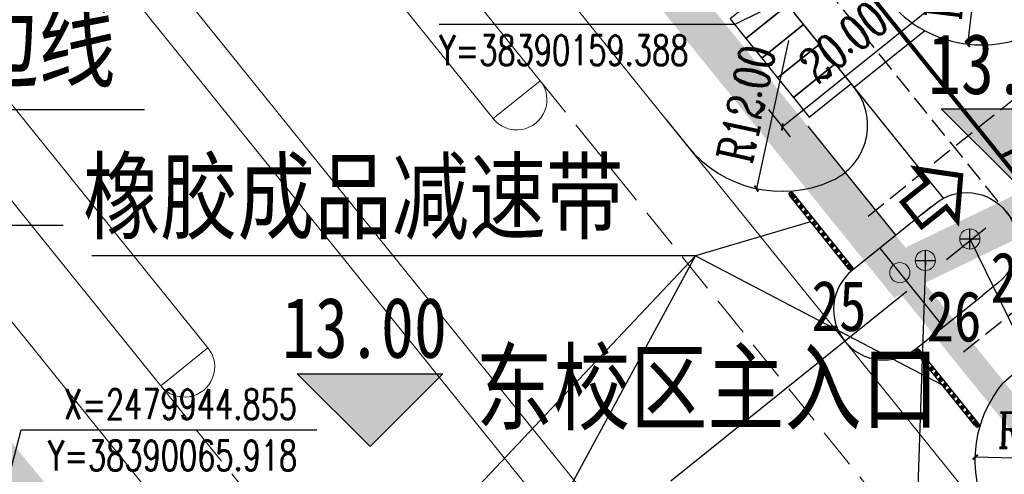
# Model space of a CAD drawing. Extents: x 38389316 to 38391210, y 2479116 to 2480544.
# Tile 29 of 68: x 38390073 to 38390170, y 2479968 to 2480013. Entities that reach past the tile are written whole.
import ezdxf
from ezdxf.enums import TextEntityAlignment as Align

# ---------------------------------------------------------------- set-up
doc = ezdxf.new("R2010")
doc.units = 0
doc.header["$LTSCALE"] = 2
for name, pattern in [('0', [0]), ('CENTER2', [1.125, 0.75, -0.125, 0.125, -0.125]), ('DASH', [0.35, 0.25, -0.1]), ('X2', [10, 8, -2])]:
    doc.linetypes.add(name, pattern=pattern)
doc.layers.get('0').update_dxf_attribs({"linetype": 'CONTINUOUS', "lineweight": 9})
doc.layers.get('Defpoints').update_dxf_attribs({"linetype": 'CONTINUOUS', "lineweight": 9})
for name, color, linetype in [('01', 7, 'CONTINUOUS'), ('DIM_COOR', 3, 'CONTINUOUS'), ('DIM_ELEV', 3, 'CONTINUOUS'), ('DIM_SYMB', 3, 'CONTINUOUS'), ('DL_道路红线', 7, 'CONTINUOUS'), ('hongxian', 1, 'CONTINUOUS'), ('PUB_TEXT', 7, 'CONTINUOUS'), ('u-road', 4, 'CONTINUOUS'), ('U_室外车位', 3, 'CONTINUOUS'), ('微型车位', 219, 'CONTINUOUS'), ('校内道路中线', 1, 'CONTINUOUS'), ('路中线', 7, 'CENTER2'), ('远期红线', 30, 'CONTINUOUS')]:
    doc.layers.add(name, color=color, linetype=linetype)
for name, color, linetype, lineweight in [('图框文字', 7, 'CONTINUOUS', 9), ('尺寸标注', 7, 'CONTINUOUS', 9), ('建筑控制线', 6, '0', 9), ('规划坐标', 7, 'CONTINUOUS', 9), ('规划路分隔带', 252, 'CONTINUOUS', 9), ('路边线', 5, 'CONTINUOUS', 9)]:
    doc.layers.add(name, color=color, linetype=linetype, lineweight=lineweight)
doc.styles.add('-宋体', font='txt', dxfattribs={"width": 0.8})
doc.styles.add('_TCH_DIM', font='SIMPLEX', dxfattribs={"bigfont": 'GBCBIG'})
doc.styles.add('_TCH_LABEL_T3', font='COMPLEX', dxfattribs={"width": 0.705882, "bigfont": 'GBCBIG'})
doc.styles.add('DIMHT', font='simhei.ttf', dxfattribs={"width": 0.8})
doc.styles.add('宋体', font='txt', dxfattribs={"width": 0.8, "height": 8})
doc.dimstyles.new('_TCH_ARCH_M_M&&1', dxfattribs={"dimtxt": 1.275, "dimasz": 0.5, "dimexe": 1.25, "dimexo": 1.5, "dimgap": 0.6125, "dimtad": 1, "dimzin": 1, "dimdsep": 46, "dimtxsty": '_TCH_LABEL_T3', "dimblk": 'ARCHTICK', "dimcen": 0.09, "dimclrt": 7, "dimazin": 2, "dimtfac": 1, "dimtix": 1, "dimtmove": 2, "dimatfit": 3, "dimfxl": 1, "dimtolj": 1, "dimtzin": 0, "dimarcsym": 0})

# ---------------------------------------------------------------- blocks, each defined once
blk = doc.blocks.new('hyvahavb')
at = {"layer": 'DIM_ELEV'}
blk.add_hatch(color=10, dxfattribs=at).paths.add_polyline_path([(-173.18, -4360.83), (-182.18, -4351.83), (-164.18, -4351.83)])
at = {"layer": 'DIM_ELEV', "color": 10}
for p, q in [((-173.18, -4360.83), (-182.18, -4351.83)), ((-182.18, -4351.83), (-164.18, -4351.83)), ((-173.18, -4360.83), (-164.18, -4351.83))]:
    blk.add_line(p, q, dxfattribs=at)
blk = doc.blocks.new('_ArchTick')
at = {"color": 0, "linetype": 'ByBlock', "const_width": 0.4}
blk.add_lwpolyline([(-0.5, -0.5), (0.5, 0.5)], dxfattribs=at)
blk = doc.blocks.new('*D93')
at = {"layer": 'Defpoints', "color": 0}
for p in [(38390161.511, 2480017.468), (38390163.835, 2480014.581), (38390145.932, 2480004.926)]:
    blk.add_point(p, dxfattribs=at)
at = {"layer": '尺寸标注', "color": 0, "lineweight": -2}
for p, q in [((38390162.452, 2480016.3), (38390164.619, 2480013.608)), ((38390148.257, 2480002.039), (38390163.835, 2480014.581)), ((38390146.873, 2480003.758), (38390149.04, 2480001.066))]:
    blk.add_line(p, q, dxfattribs=at)
at = {"layer": '尺寸标注', "color": 0, "lineweight": -2, "xscale": 0.5, "yscale": 0.5, "zscale": 0.5}
for p, rotation in [((38390163.835, 2480014.581), 38.83647376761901), ((38390148.257, 2480002.039), 218.836473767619)]:
    blk.add_blockref('_ArchTick', p, dxfattribs=dict(at, rotation=rotation))
at = {"layer": '尺寸标注', "color": 7, "insert": (38390154.321, 2480010.453), "char_height": 3.5, "attachment_point": 5, "rotation": 38.83647, "style": '_TCH_LABEL_T3'}
blk.add_mtext('\\A1;20.00', dxfattribs=at)
blk = doc.blocks.new('uiiatguaukjb')
at = {"layer": '规划路分隔带', "linetype": 'DASH', "ltscale": 8, "flags": 128}
for points in [[(38390124.305, 2480006.625), (38390168.202, 2479952.1)], [(38390086.745, 2479976.387), (38390130.642, 2479921.861)]]:
    blk.add_lwpolyline(points, dxfattribs=at)
at = {"layer": '路边线', "color": 33, "flags": 128}
for points in [[(38390043.542, 2480118.557), (38390288.605, 2479814.156)], [(38389994.467, 2480079.048), (38390240.119, 2479773.918)]]:
    blk.add_lwpolyline(points, dxfattribs=at)
at = {"layer": '路边线', "color": 0, "flags": 128}
for points in [[(38390020.549, 2480100.07), (38390265.914, 2479795.299)], [(38390049.052, 2480100.097), (38390124.305, 2480006.625)], [(38390017.434, 2480097.562), (38390262.818, 2479792.765)], [(38390044.378, 2480096.334), (38390119.631, 2480002.863)], [(38390016.167, 2480073.622), (38390091.419, 2479980.15)], [(38390011.493, 2480069.859), (38390086.745, 2479976.387)], [(38390124.305, 2480006.625), (38390119.631, 2480002.862)], [(38390086.745, 2479976.387), (38390091.419, 2479980.15)]]:
    blk.add_lwpolyline(points, dxfattribs=at)
at = {"layer": '路边线', "color": 0}
for centre, start, end in [((38390121.968, 2480004.744), 218.83742, 38.83742), ((38390089.082, 2479978.268), 218.83631, 38.83631)]:
    blk.add_arc(centre, 3, start, end, dxfattribs=at)
blk = doc.blocks.new('*D256')
at = {"layer": 'Defpoints', "color": 0}
for p in [(38390148.223, 2480007.663), (38390145.694, 2479995.932)]:
    blk.add_point(p, dxfattribs=at)
at = {"layer": '尺寸标注', "color": 0, "lineweight": -2}
blk.add_line((38390148.856, 2480010.595), (38390145.694, 2479995.932), dxfattribs=at)
at = {"layer": '尺寸标注', "color": 0, "lineweight": -2, "xscale": 0.5, "yscale": 0.5, "zscale": 0.5, "rotation": 257.8341351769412}
blk.add_blockref('_ArchTick', (38390145.694, 2479995.932), dxfattribs=at)
at = {"layer": '尺寸标注', "color": 7, "insert": (38390144.692, 2480004.332), "char_height": 3.5, "attachment_point": 5, "rotation": 77.83414, "style": '_TCH_LABEL_T3'}
blk.add_mtext('\\A1;R12.00', dxfattribs=at)
blk = doc.blocks.new('*D257')
at = {"layer": 'Defpoints', "color": 0}
for p in [(38390167.344, 2479969.317), (38390179.34, 2479969.014)]:
    blk.add_point(p, dxfattribs=at)
at = {"layer": '尺寸标注', "color": 0, "lineweight": -2}
blk.add_line((38390182.339, 2479968.938), (38390167.344, 2479969.317), dxfattribs=at)
at = {"layer": '尺寸标注', "color": 0, "lineweight": -2, "xscale": 0.5, "yscale": 0.5, "zscale": 0.5, "rotation": 178.5529833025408}
blk.add_blockref('_ArchTick', (38390167.344, 2479969.317), dxfattribs=at)
at = {"layer": '尺寸标注', "color": 7, "insert": (38390175.411, 2479971.864), "char_height": 3.5, "attachment_point": 5, "rotation": 358.55298, "style": '_TCH_LABEL_T3'}
blk.add_mtext('\\A1;R12.00', dxfattribs=at)
blk = doc.blocks.new('*D258')
at = {"layer": 'Defpoints', "color": 0}
for p in [(38390168.003, 2480022.166), (38390166.59, 2480010.249)]:
    blk.add_point(p, dxfattribs=at)
at = {"layer": '尺寸标注', "color": 0, "lineweight": -2}
blk.add_line((38390168.357, 2480025.145), (38390166.59, 2480010.249), dxfattribs=at)
at = {"layer": '尺寸标注', "color": 0, "lineweight": -2, "xscale": 0.5, "yscale": 0.5, "zscale": 0.5, "rotation": 263.2370497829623}
blk.add_blockref('_ArchTick', (38390166.59, 2480010.249), dxfattribs=at)
at = {"layer": '尺寸标注', "color": 7, "insert": (38390164.801, 2480018.517), "char_height": 3.5, "attachment_point": 5, "rotation": 83.23705, "style": '_TCH_LABEL_T3'}
blk.add_mtext('\\A1;R12.00', dxfattribs=at)
blk = doc.blocks.new('A$C5E47452C')
at = {"layer": '01', "ltscale": 30}
h = blk.add_hatch(color=2, dxfattribs=at)
edge = h.paths.add_edge_path()
edge.add_line((6.001, 7.511), (5.788, 7.23))
edge.add_line((5.788, 7.23), (5.668, 7.321))
edge.add_line((5.668, 7.321), (5.855, 7.569))
edge.add_arc((5.808, 7.605), 0.0592, -37.1535, 142.8465)
edge.add_line((5.761, 7.641), (5.573, 7.393))
edge.add_line((5.573, 7.393), (5.453, 7.484))
edge.add_line((5.453, 7.484), (5.665, 7.765))
edge.add_line((5.665, 7.765), (5.729, 7.849))
edge.add_ellipse((5.892, 7.715), major_axis=(0.159, 0.209), ratio=0.804677, start_angle=-85.52993, end_angle=90, ccw=False)
edge.add_line((6.072, 7.604), (6.001, 7.511))
h = blk.add_hatch(color=2, dxfattribs=at)
edge = h.paths.add_edge_path()
edge.add_line((5.114, 7.037), (5.321, 7.311))
edge.add_line((5.321, 7.311), (5.657, 7.056))
edge.add_line((5.657, 7.056), (5.449, 6.783))
edge.add_line((5.449, 6.783), (5.114, 7.037))
h = blk.add_hatch(color=2, dxfattribs=at)
edge = h.paths.add_edge_path()
edge.add_line((4.269, 5.922), (4.477, 6.195))
edge.add_line((4.477, 6.195), (4.812, 5.941))
edge.add_line((4.812, 5.941), (4.605, 5.667))
edge.add_line((4.605, 5.667), (4.269, 5.922))
h = blk.add_hatch(color=2, dxfattribs=at)
edge = h.paths.add_edge_path()
edge.add_line((4.691, 6.48), (4.898, 6.753))
edge.add_line((4.898, 6.753), (5.234, 6.499))
edge.add_line((5.234, 6.499), (5.027, 6.225))
edge.add_line((5.027, 6.225), (4.691, 6.48))
h = blk.add_hatch(color=2, dxfattribs=at)
edge = h.paths.add_edge_path()
edge.add_line((3.424, 4.806), (3.631, 5.08))
edge.add_line((3.631, 5.08), (3.967, 4.825))
edge.add_line((3.967, 4.825), (3.76, 4.552))
edge.add_line((3.76, 4.552), (3.424, 4.806))
h = blk.add_hatch(color=2, dxfattribs=at)
edge = h.paths.add_edge_path()
edge.add_line((3.847, 5.364), (4.054, 5.638))
edge.add_line((4.054, 5.638), (4.39, 5.383))
edge.add_line((4.39, 5.383), (4.182, 5.109))
edge.add_line((4.182, 5.109), (3.847, 5.364))
h = blk.add_hatch(color=2, dxfattribs=at)
edge = h.paths.add_edge_path()
edge.add_line((2.579, 3.691), (2.786, 3.965))
edge.add_line((2.786, 3.965), (3.122, 3.71))
edge.add_line((3.122, 3.71), (2.915, 3.437))
edge.add_line((2.915, 3.437), (2.579, 3.691))
h = blk.add_hatch(color=2, dxfattribs=at)
edge = h.paths.add_edge_path()
edge.add_line((3.002, 4.249), (3.209, 4.522))
edge.add_line((3.209, 4.522), (3.545, 4.268))
edge.add_line((3.545, 4.268), (3.337, 3.994))
edge.add_line((3.337, 3.994), (3.002, 4.249))
h = blk.add_hatch(color=2, dxfattribs=at)
edge = h.paths.add_edge_path()
edge.add_line((2.157, 3.134), (2.364, 3.407))
edge.add_line((2.364, 3.407), (2.7, 3.153))
edge.add_line((2.7, 3.153), (2.492, 2.879))
edge.add_line((2.492, 2.879), (2.157, 3.134))
h = blk.add_hatch(color=2, dxfattribs=at)
edge = h.paths.add_edge_path()
edge.add_line((1.311, 2.018), (1.519, 2.292))
edge.add_line((1.519, 2.292), (1.855, 2.037))
edge.add_line((1.855, 2.037), (1.647, 1.764))
edge.add_line((1.647, 1.764), (1.311, 2.018))
h = blk.add_hatch(color=2, dxfattribs=at)
edge = h.paths.add_edge_path()
edge.add_line((1.734, 2.576), (1.941, 2.849))
edge.add_line((1.941, 2.849), (2.277, 2.595))
edge.add_line((2.277, 2.595), (2.07, 2.321))
edge.add_line((2.07, 2.321), (1.734, 2.576))
h = blk.add_hatch(color=2, dxfattribs=at)
edge = h.paths.add_edge_path()
edge.add_line((0.466, 0.903), (0.674, 1.177))
edge.add_line((0.674, 1.177), (1.01, 0.922))
edge.add_line((1.01, 0.922), (0.802, 0.649))
edge.add_line((0.802, 0.649), (0.466, 0.903))
h = blk.add_hatch(color=2, dxfattribs=at)
edge = h.paths.add_edge_path()
edge.add_line((0.889, 1.461), (1.096, 1.734))
edge.add_line((1.096, 1.734), (1.432, 1.48))
edge.add_line((1.432, 1.48), (1.225, 1.206))
edge.add_line((1.225, 1.206), (0.889, 1.461))
h = blk.add_hatch(color=2, dxfattribs=at)
edge = h.paths.add_edge_path()
edge.add_line((0.458, 0.195), (0.67, 0.476))
edge.add_line((0.67, 0.476), (0.55, 0.567))
edge.add_line((0.55, 0.567), (0.362, 0.319))
edge.add_arc((0.315, 0.355), 0.0592, 142.8465, 322.8465, ccw=False)
edge.add_line((0.267, 0.391), (0.455, 0.639))
edge.add_line((0.455, 0.639), (0.334, 0.73))
edge.add_line((0.334, 0.73), (0.122, 0.449))
edge.add_line((0.122, 0.449), (0.058, 0.365))
edge.add_ellipse((0.231, 0.245), major_axis=(-0.159, -0.209), ratio=0.804677, start_angle=270, end_angle=445.52993)
edge.add_line((0.387, 0.102), (0.458, 0.195))
at = {"layer": '微型车位', "color": 7}
for p, q in [((0.122, 0.449), (5.723, 7.842)), ((0.458, 0.195), (6.059, 7.588)), ((5.114, 7.037), (5.234, 6.946)), ((5.234, 6.946), (5.442, 7.219)), ((5.234, 6.946), (5.329, 6.874)), ((5.321, 7.311), (5.442, 7.219)), ((5.329, 6.874), (5.536, 7.148)), ((5.449, 6.783), (5.329, 6.874)), ((5.442, 7.219), (5.537, 7.147)), ((5.453, 7.484), (5.573, 7.393)), ((5.657, 7.056), (5.536, 7.148)), ((5.573, 7.393), (5.761, 7.641)), ((5.573, 7.393), (5.668, 7.321)), ((5.668, 7.321), (5.855, 7.569)), ((5.788, 7.23), (5.668, 7.321)), ((4.269, 5.922), (4.39, 5.83)), ((4.39, 5.83), (4.597, 6.104)), ((4.477, 6.195), (4.597, 6.104)), ((4.484, 5.759), (4.692, 6.032)), ((4.597, 6.104), (4.692, 6.032)), ((4.691, 6.48), (4.812, 6.388)), ((4.812, 5.941), (4.692, 6.032)), ((4.812, 6.388), (5.019, 6.662)), ((4.812, 6.388), (4.907, 6.316)), ((4.898, 6.753), (5.019, 6.662)), ((4.906, 6.317), (5.114, 6.59)), ((5.027, 6.225), (4.906, 6.317)), ((5.019, 6.662), (5.114, 6.59)), ((5.234, 6.499), (5.114, 6.59)), ((3.545, 4.715), (3.752, 4.988)), ((3.631, 5.08), (3.752, 4.988)), ((3.639, 4.643), (3.847, 4.917)), ((3.752, 4.988), (3.847, 4.916)), ((3.847, 5.364), (3.967, 5.272)), ((3.967, 4.825), (3.847, 4.917)), ((3.967, 5.272), (4.175, 5.546)), ((3.967, 5.272), (4.062, 5.2)), ((4.054, 5.638), (4.175, 5.546)), ((4.062, 5.201), (4.269, 5.474)), ((4.182, 5.109), (4.062, 5.201)), ((4.175, 5.546), (4.27, 5.474)), ((4.39, 5.383), (4.269, 5.474)), ((4.39, 5.83), (4.485, 5.758)), ((4.605, 5.667), (4.484, 5.759)), ((2.786, 3.965), (2.907, 3.873)), ((3.002, 4.249), (3.122, 4.157)), ((3.122, 4.157), (3.33, 4.431)), ((3.122, 4.157), (3.217, 4.085)), ((3.209, 4.522), (3.33, 4.431)), ((3.217, 4.086), (3.424, 4.359)), ((3.337, 3.994), (3.217, 4.086)), ((3.33, 4.431), (3.425, 4.359)), ((3.424, 4.806), (3.545, 4.715)), ((3.545, 4.268), (3.424, 4.359)), ((3.545, 4.715), (3.64, 4.643)), ((3.76, 4.552), (3.639, 4.643)), ((2.157, 3.134), (2.277, 3.042)), ((2.277, 3.042), (2.485, 3.316)), ((2.277, 3.042), (2.372, 2.97)), ((2.364, 3.407), (2.485, 3.316)), ((2.372, 2.97), (2.579, 3.244)), ((2.492, 2.879), (2.372, 2.97)), ((2.485, 3.316), (2.58, 3.244)), ((2.579, 3.691), (2.7, 3.6)), ((2.7, 3.153), (2.579, 3.244)), ((2.7, 3.6), (2.907, 3.873)), ((2.7, 3.6), (2.795, 3.528)), ((2.794, 3.528), (3.002, 3.802)), ((2.915, 3.437), (2.794, 3.528)), ((2.907, 3.873), (3.002, 3.801)), ((3.122, 3.71), (3.002, 3.802)), ((1.311, 2.018), (1.432, 1.927)), ((1.432, 1.927), (1.639, 2.2)), ((1.519, 2.292), (1.639, 2.2)), ((1.527, 1.855), (1.734, 2.129)), ((1.639, 2.2), (1.735, 2.128)), ((1.734, 2.576), (1.855, 2.484)), ((1.855, 2.037), (1.734, 2.129)), ((1.855, 2.484), (2.062, 2.758)), ((1.855, 2.484), (1.95, 2.412)), ((1.941, 2.849), (2.062, 2.758)), ((1.949, 2.413), (2.156, 2.686)), ((2.07, 2.321), (1.949, 2.413)), ((2.062, 2.758), (2.157, 2.686)), ((2.277, 2.595), (2.156, 2.686)), ((0.587, 0.812), (0.794, 1.085)), ((0.674, 1.177), (0.794, 1.085)), ((0.682, 0.74), (0.889, 1.014)), ((0.794, 1.085), (0.889, 1.013)), ((0.889, 1.461), (1.01, 1.369)), ((1.01, 0.922), (0.889, 1.014)), ((1.01, 1.369), (1.217, 1.643)), ((1.01, 1.369), (1.105, 1.297)), ((1.096, 1.734), (1.217, 1.643)), ((1.104, 1.298), (1.311, 1.571)), ((1.225, 1.206), (1.104, 1.298)), ((1.217, 1.643), (1.312, 1.571)), ((1.432, 1.48), (1.311, 1.571)), ((1.432, 1.927), (1.527, 1.855)), ((1.647, 1.764), (1.527, 1.855)), ((0.051, 0.356), (0.122, 0.449)), ((0.455, 0.639), (0.267, 0.391)), ((0.334, 0.73), (0.455, 0.639)), ((0.55, 0.567), (0.362, 0.319)), ((0.387, 0.102), (0.458, 0.195)), ((0.455, 0.639), (0.55, 0.567)), ((0.466, 0.903), (0.587, 0.812)), ((0.67, 0.476), (0.55, 0.567)), ((0.587, 0.812), (0.682, 0.74)), ((0.802, 0.649), (0.682, 0.74))]:
    blk.add_line(p, q, dxfattribs=at)
for centre, start, end in [((5.808, 7.605), 322.8465, 142.8465), ((0.315, 0.355), 142.8465, 322.8465)]:
    blk.add_arc(centre, 0.0592, start, end, dxfattribs=at)
at = {"layer": '微型车位', "color": 7, "extrusion": (-2.61433e-19, 4.41128e-19, -1)}
blk.add_ellipse((5.892, 7.714), major_axis=(0.159, 0.209), ratio=0.804677, start_param=4.712389, end_param=7.853982, dxfattribs=at)
at = {"layer": '微型车位', "color": 7}
blk.add_ellipse((0.231, 0.245), major_axis=(-0.159, -0.209), ratio=0.804677, start_param=4.712389, end_param=7.853982, dxfattribs=at)

msp = doc.modelspace()

# ---------------------------------------------------------------- linework, layer by layer
at = {"layer": 'DIM_COOR', "color": 3}
for p, q in [((38390159.388, 2480020.106), (38390143.561, 2480012.178)), ((38390143.561, 2480012.178), (38390114.301, 2480012.178)), ((38390047.489, 2479992.294), (38390077.079, 2479992.294)), ((38390166.81, 2479989.939), (38390166.81, 2479991.939)), ((38390165.81, 2479990.939), (38390167.81, 2479990.939)), ((38390166.81, 2479990.939), (38390172.219, 2479979.884)), ((38390162.41, 2479987.818), (38390162.41, 2479989.818)), ((38390161.41, 2479988.818), (38390163.41, 2479988.818)), ((38390162.41, 2479988.818), (38390161.531, 2479961.78)), ((38390065.918, 2479944.855), (38390072.923, 2479972.02)), ((38390072.923, 2479972.02), (38390102.183, 2479972.02))]:
    msp.add_line(p, q, dxfattribs=at)
at = {"layer": 'DIM_SYMB', "color": 0}
for p, q in [((38390139.656, 2479989.253), (38390096.875, 2479943.876)), ((38390107.841, 2479930.587), (38390139.656, 2479989.253)), ((38390139.656, 2479989.253), (38390164.081, 2479976.471))]:
    msp.add_line(p, q, dxfattribs=at)
at = {"layer": 'DIM_SYMB', "color": 0, "flags": 128}
for points in [[(38390030.61, 2479988.712), (38390049.649, 2480003.776), (38390085.146, 2480003.776)], [(38390151.051, 2479992.653), (38390139.656, 2479989.253), (38390079.939, 2479989.253)]]:
    msp.add_lwpolyline(points, dxfattribs=at)
at = {"layer": 'DL_道路红线', "color": 192, "ltscale": 10, "const_width": 2, "flags": 128}
for points in [[(38390535.718, 2479532.322, 0.050396), (38390380.848, 2479727.723), (38390330.42, 2479779.635, -0.023273), (38390295.893, 2479818.656), (38390076.902, 2480090.67, -0.00023), (38390076.061, 2480091.716)], [(38390013.723, 2480041.576, 0.000224), (38390014.587, 2480040.502), (38390233.578, 2479768.488, 0.023273), (38390273.038, 2479723.892), (38390323.466, 2479671.981, -0.050396), (38390468.344, 2479489.186, -0.050396)]]:
    msp.add_lwpolyline(points, format="xyb", dxfattribs=at)
at = {"layer": 'hongxian', "linetype": 'CENTER2', "ltscale": 10, "const_width": 4, "flags": 128}
for points in [[(38389966.088, 2480297.513), (38389982.194, 2480307.879), (38390039.804, 2480329.658), (38390097.307, 2480350.05), (38390150.373, 2480261.891), (38390169.455, 2480230.19), (38390225.751, 2480136.667), (38390227.507, 2480133.748), (38390226.014, 2480128.736), (38390226.939, 2480119.097), (38390228.384, 2480110.104), (38390230.945, 2480101.453), (38390234.62, 2480096.196), (38390238.654, 2480093.641), (38390242.015, 2480092.599), (38390245.377, 2480091.557), (38390249.476, 2480090.84), (38390253.79, 2480090.086), (38390269.492, 2480064), (38390280.517, 2480045.682), (38390276.004, 2480043.512), (38390221.513, 2480017.314), (38390188.03, 2480001.17), (38390166.81, 2479990.939), (38390162.41, 2479988.818), (38390159.882, 2479987.599), (38390107.363, 2480052.835), (38390094.042, 2480069.381), (38390061.047, 2480110.365), (38389963.401, 2480231.654), (38389962.261, 2480233.069), (38389954.389, 2480247.06), (38389951.691, 2480262.793), (38389951.791, 2480263.303), (38389953.314, 2480271.057), (38389955.422, 2480281.786), (38389957.697, 2480285.14), (38389959.803, 2480288.246)], [(38389895.821, 2480028.193), (38389931.464, 2480063.836), (38389967.107, 2480099.478), (38390034.514, 2480012.704), (38390085.513, 2479951.337), (38390109.125, 2479922.008), (38390099.174, 2479835.353), (38390090.018, 2479755.614), (38390089.574, 2479753.321), (38390087.685, 2479746.141), (38390087.168, 2479744.568), (38390086.821, 2479743.508), (38390085.995, 2479741.198), (38390084.384, 2479737.279), (38390082.352, 2479732.869), (38390079.285, 2479727.323), (38390075.397, 2479721.295), (38390071.094, 2479715.722), (38390066.159, 2479710.286), (38390059.432, 2479704.206), (38390057.516, 2479702.804), (38390006.515, 2479673.75), (38389771.971, 2479540.139), (38389769.573, 2479540.772), (38389767.541, 2479540.37), (38389758.715, 2479556.815), (38389776.68, 2479567.049), (38389761.772, 2479593.219), (38389796.421, 2479704.964), (38389796.94, 2479706.639), (38389842.037, 2479730.453), (38389853.283, 2479766.864), (38389829.5, 2479811.903), (38389838.213, 2479840.143), (38389838.15, 2479841.287), (38389843.69, 2479859.24), (38389845.083, 2479858.07), (38389849.696, 2479873.099), (38389860.511, 2479908.069), (38389859.262, 2479908.421), (38389858.906, 2479908.553), (38389859.977, 2479912.025), (38389862.629, 2479920.62)]]:
    msp.add_lwpolyline(points, close=True, dxfattribs=at)
at = {"layer": 'u-road', "flags": 128}
for points in [[(38390139.966, 2480037.852), (38390158.657, 2480014.64, 0.414197), (38390175.529, 2480012.819), (38390180.979, 2480017.207)], [(38390136.72, 2480002.816), (38390138.876, 2480000.137, 0.341908), (38390153.169, 2479996.729, 0.490417), (38390155.37, 2480005.959), (38390153.608, 2480008.147)], [(38390162.035, 2479993.351), (38390163.372, 2479994.427, -0.414214), (38390170.402, 2479993.668), (38390170.402, 2479993.668, -0.414214), (38390169.643, 2479986.638), (38390168.085, 2479985.384, -0.000527), (38390168.085, 2479985.384, -0.000527)], [(38390161.815, 2479993.174), (38390155.194, 2479987.844, 0.414214), (38390155.194, 2479987.844), (38390155.194, 2479987.844, 1), (38390161.465, 2479980.054), (38390168.086, 2479985.385)], [(38390169.993, 2479961.489, -0.341966), (38390169.716, 2479976.182, -0.490463), (38390179.203, 2479976.359), (38390180.963, 2479974.171)]]:
    msp.add_lwpolyline(points, format="xyb", dxfattribs=at)
for points in [[(38390150.041, 2480012.58), (38390133.736, 2480032.833)], [(38390164.214, 2479994.976), (38390150.041, 2480012.581)], [(38390162.352, 2480011.58), (38390155.371, 2480005.96)], [(38390157.919, 2479990.037), (38390164.19, 2479982.248)]]:
    msp.add_lwpolyline(points, dxfattribs=at)
at = {"layer": 'U_室外车位'}
for points in [[(38390143.09, 2480012.762), (38390144.658, 2480010.815), (38390148.786, 2480014.138), (38390147.218, 2480016.086)], [(38390144.658, 2480010.815), (38390146.226, 2480008.867), (38390150.354, 2480012.191), (38390148.786, 2480014.138)], [(38390146.226, 2480008.867), (38390147.793, 2480006.92), (38390151.922, 2480010.244), (38390150.354, 2480012.191)], [(38390147.793, 2480006.92), (38390149.361, 2480004.973), (38390153.489, 2480008.296), (38390151.922, 2480010.244)], [(38390149.361, 2480004.973), (38390150.929, 2480003.025), (38390155.057, 2480006.349), (38390153.489, 2480008.296)]]:
    msp.add_lwpolyline(points, close=True, dxfattribs=at)
at = {"layer": '图框文字', "color": 1, "const_width": 0.503}
msp.add_lwpolyline([(38390162.066, 2479992.164), (38390160.149, 2479994.575), (38390162.579, 2479996.508), (38390161.485, 2479997.882), (38390165.914, 2479997.224), (38390165.545, 2479992.779), (38390164.496, 2479994.097)], close=True, dxfattribs=at)
at = {"layer": '建筑控制线', "linetype": 'X2', "const_width": 0.4, "flags": 128}
for points in [[(38390099.431, 2480334.888), (38390145.232, 2480258.797), (38390164.314, 2480227.096), (38390219.533, 2480135.252), (38390219.533, 2480135.252), (38390219.533, 2480135.252), (38390220.985, 2480118.334), (38390222.521, 2480108.771), (38390225.469, 2480098.815), (38390230.392, 2480091.771), (38390236.116, 2480088.146), (38390236.116, 2480088.146), (38390250.557, 2480083.822), (38390250.557, 2480083.822), (38390250.557, 2480083.822), (38390264.351, 2480060.906), (38390271.978, 2480048.234), (38390218.91, 2480022.72), (38390185.424, 2480006.575), (38390169.891, 2479999.086)], [(38390169.891, 2479999.086), (38390119.047, 2480062.241), (38390105.726, 2480078.788), (38390072.731, 2480119.772), (38389979.445, 2480235.645)]]:
    msp.add_lwpolyline(points, dxfattribs=at)
at = {"layer": '建筑控制线', "color": 192, "linetype": 'X2', "ltscale": 0.2, "const_width": 0.4, "flags": 128}
msp.add_lwpolyline([(38390333.726, 2479797.913, -0.018313), (38390307.577, 2479828.063), (38390088.586, 2480100.077, -0.000006), (38390088.566, 2480100.102)], format="xyb", dxfattribs=at)
at = {"layer": '校内道路中线', "color": 10, "linetype": 'DASH', "ltscale": 4, "flags": 128}
for points in [[(38390311.849, 2479817.972), (38389981.007, 2480228.921)], [(38390156.747, 2479993.205), (38390242.841, 2480062.516)], [(38390166.194, 2479979.758), (38390253.124, 2480049.743)]]:
    msp.add_lwpolyline(points, dxfattribs=at)
at = {"layer": '规划坐标', "color": 7, "linetype": 'Continuous'}
for centre in [(38390166.81, 2479990.939), (38390162.41, 2479988.818), (38390159.882, 2479987.599)]:
    msp.add_circle(centre, 1, dxfattribs=at)
at = {"layer": '路中线', "color": 8, "ltscale": 20, "flags": 128}
msp.add_lwpolyline([(38389856.807, 2479741.203), (38390378.674, 2480161.342)], dxfattribs=at)
at = {"layer": '远期红线', "color": 222, "linetype": 'CENTER2', "ltscale": 10, "const_width": 2.5, "flags": 128}
msp.add_lwpolyline([(38390460.026, 2480129.721), (38390436.345, 2480231.684), (38390423.718, 2480286.049), (38390423.362, 2480287.582), (38390422.694, 2480290.456), (38390395.053, 2480409.468), (38390390.854, 2480427.544), (38390389.747, 2480433.506), (38390344.998, 2480422.831), (38390341.349, 2480422.222), (38390327.798, 2480418.728), (38390297.817, 2480410.998), (38390264.736, 2480401.932), (38390215.555, 2480385.46), (38390214.975, 2480387.191), (38390216.504, 2480394.295), (38390163.431, 2480374.854), (38390097.019, 2480350.528), (38390150.373, 2480261.891), (38390169.455, 2480230.19), (38390227.507, 2480133.749), (38390226.014, 2480128.736), (38390226.939, 2480119.097), (38390228.384, 2480110.104), (38390230.945, 2480101.453), (38390234.62, 2480096.196), (38390238.654, 2480093.641), (38390242.015, 2480092.599), (38390245.377, 2480091.557), (38390249.476, 2480090.84), (38390253.79, 2480090.086), (38390269.492, 2480064), (38390280.517, 2480045.682), (38390276.004, 2480043.512), (38390221.513, 2480017.314), (38390188.03, 2480001.17), (38390166.81, 2479990.939), (38390162.41, 2479988.818), (38390159.882, 2479987.599), (38390322.242, 2479785.928), (38390498.512, 2479959.141), (38390497.51, 2479968.333), (38390495.146, 2479978.512), (38390482.053, 2480034.885), (38390465.988, 2480104.051), (38390465.469, 2480106.288)], close=True, dxfattribs=at)
at = {"layer": '远期红线', "linetype": 'ByBlock', "flags": 128}
for points in [[(38390150.767, 2480002.112), (38390159.478, 2479991.292)], [(38390162.978, 2479994.11), (38390156.357, 2479988.78)]]:
    msp.add_lwpolyline(points, dxfattribs=at)

# ---------------------------------------------------------------- block references
at = {"rotation": 75.99757327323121}
for p in [(38390155.215, 2479987.762), (38390167.693, 2479972.263)]:
    msp.add_blockref('A$C5E47452C', p, dxfattribs=at)
at = {"layer": 'DIM_ELEV', "color": 10, "xscale": 0.8, "yscale": 0.8, "zscale": 0.8, "rotation": 6.55795981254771e-06}
for p in [(38390309.735, 2483485.295), (38390245.995, 2483459.03)]:
    msp.add_blockref('hyvahavb', p, dxfattribs=at)
at = {"layer": '路边线', "color": 0}
msp.add_blockref('uiiatguaukjb', (0, 0), dxfattribs=at)

# ---------------------------------------------------------------- texts
at = {"layer": 'DIM_ELEV', "color": 10, "style": '-宋体', "width": 0.8}
for s, p in [('13.30', (38390162.671, 2480005.297)), ('13.00', (38390098.741, 2479979.159))]:
    msp.add_text(s, height=6, rotation=0.00001, dxfattribs=at).set_placement(p)
at = {"layer": 'DIM_SYMB', "color": 0, "style": '宋体', "width": 0.8}
msp.add_text('围墙边线', height=7, dxfattribs=at).set_placement((38390067.003, 2480006.708), align=Align.CENTER)
at = {"layer": 'PUB_TEXT', "color": 7, "style": '_TCH_DIM', "width": 0.705882}
for s, p in [('Y=38390159.388', (38390114.301, 2480008.153)), ('X=2479944.855', (38390077.183, 2479973.07)), ('Y=38390065.918', (38390075.583, 2479967.995))]:
    msp.add_text(s, height=2.975, dxfattribs=at).set_placement(p)
at = {"layer": '图框文字', "color": 7, "style": 'DIMHT', "width": 0.8}
for s, p in [('橡胶成品减速带 ', (38390079.057, 2479991.654)), ('东校区主入口', (38390117.918, 2479972.741))]:
    msp.add_text(s, height=7, dxfattribs=at).set_placement(p)
at = {"layer": '规划坐标', "color": 7, "linetype": 'Continuous', "style": '宋体', "width": 0.8}
for s, p in [('24', (38390171.581, 2479987.123)), ('25', (38390153.871, 2479984.278)), ('26', (38390165.237, 2479983.24))]:
    msp.add_text(s, height=5, dxfattribs=at).set_placement(p, align=Align.MIDDLE)

# ---------------------------------------------------------------- dimensions: what is measured, and where the dimension line sits
at = {"layer": '尺寸标注', "color": 3}
for center, mpoint, picture, middle in [((38390168.003, 2480022.166), (38390166.59, 2480010.249), '*D258', (38390167.532, 2480018.194)), ((38390148.223, 2480007.663), (38390145.694, 2479995.932), '*D256', (38390147.38, 2480003.752)), ((38390179.34, 2479969.014), (38390167.344, 2479969.317), '*D257', (38390175.341, 2479969.115))]:
    dim = msp.add_radius_dim(center=center, mpoint=mpoint, dimstyle='_TCH_ARCH_M_M&&1', override={"dimtxt": 3.5, "dimexe": 3, "dimexo": 3, "dimgap": 1, "dimtmove": 0}, dxfattribs=at)
    dim.commit()
    dim.dimension.update_dxf_attribs({"geometry": picture, "text_midpoint": middle, "dimtype": 132})
dim = msp.add_linear_dim(base=(38390163.835, 2480014.581), p1=(38390145.932, 2480004.926), p2=(38390161.511, 2480017.468), angle=38.83647, dimstyle='_TCH_ARCH_M_M&&1', override={"dimtxt": 3.5, "dimgap": 1}, dxfattribs=at)
dim.commit()
dim.dimension.update_dxf_attribs({"geometry": '*D93', "text_midpoint": (38390154.321, 2480010.453), "dimtype": 129})

doc.saveas('drawing.dxf')
